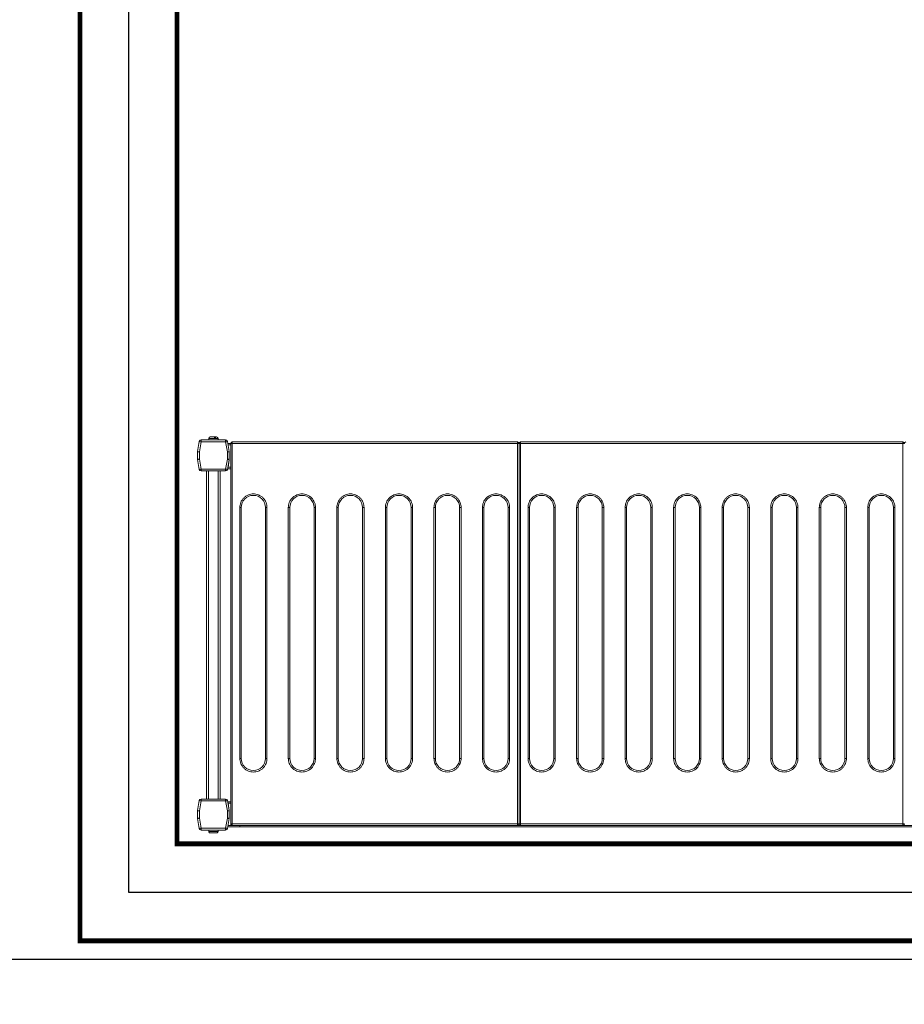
# Model space of a CAD drawing. Header units: centimetres. Extents: x 4120 to 19220, y -7417 to 180.
# Tile 92 of 223: x 11452 to 11543, y -4673 to -4572. Entities that reach past the tile are written whole.
import ezdxf

# ---------------------------------------------------------------- set-up
doc = ezdxf.new("R2010")
doc.units = ezdxf.units.CM
doc.layers.add('A_Wyposażenie', color=8, linetype='Continuous')
doc.layers.add('A_Ściany', color=2, linetype='Continuous')
doc.linetypes.add('BATTING', pattern='A,0.0001,-0.1,[134,ltypeshp.shx,S=0.1,R=0,X=-0.1,Y=0],-0.2,[134,ltypeshp.shx,S=0.1,R=180,X=0.1,Y=0],-0.1', length=0.4001)

# ---------------------------------------------------------------- blocks, each defined once
blk = doc.blocks.new('wyposażenie blok')
at = {"layer": 'A_Wyposażenie', "color": 8, "lineweight": 15}
for p, q in [((152.99, -665.14), (152.81, -666.17)), ((152.99, -665.15), (152.81, -666.18)), ((153.19, -665.18), (153.01, -666.2)), ((155.71, -664.97), (153.19, -664.97)), ((155.71, -664.98), (153.19, -664.98)), ((153.19, -664.98), (153.19, -665.18)), ((155.71, -665.18), (153.19, -665.18)), ((154.93, -664.82), (153.98, -664.82)), ((153.98, -664.82), (153.98, -664.97)), ((154.53, -664.67), (154.63, -664.67)), ((154.68, -664.79), (154.57, -664.79)), ((154.93, -664.97), (154.93, -664.82)), ((155.71, -665.18), (155.71, -664.98)), ((155.89, -666.2), (155.71, -665.18)), ((156.09, -666.17), (155.91, -665.14)), ((156.09, -666.18), (155.91, -665.15)), ((156.24, -665.35), (155.95, -665.35)), ((156.24, -665.34), (156.24, -704.54)), ((156.39, -665.34), (156.24, -665.34)), ((185.79, -665.19), (156.39, -665.19)), ((156.39, -665.23), (156.39, -665.19)), ((156.39, -665.34), (156.39, -665.23)), ((185.79, -665.34), (156.39, -665.34)), ((156.39, -665.34), (156.39, -704.54)), ((185.79, -665.19), (185.79, -665.23)), ((185.79, -665.23), (185.79, -665.34)), ((185.94, -665.34), (185.79, -665.34)), ((185.79, -704.54), (185.79, -665.34)), ((186.09, -665.34), (185.94, -665.34)), ((185.94, -665.34), (185.94, -704.54)), ((225.49, -665.19), (186.09, -665.19)), ((186.09, -665.23), (186.09, -665.19)), ((186.09, -665.34), (186.09, -665.23)), ((225.49, -665.34), (186.09, -665.34)), ((186.09, -665.34), (186.09, -704.54)), ((225.49, -665.19), (225.49, -665.23)), ((225.49, -665.23), (225.49, -665.34)), ((225.64, -665.34), (225.49, -665.34)), ((225.49, -704.54), (225.49, -665.34)), ((152.81, -666.17), (152.81, -666.97)), ((152.81, -666.18), (152.81, -666.96)), ((153.01, -666.2), (153.01, -666.96)), ((155.89, -666.96), (155.89, -666.2)), ((156.24, -665.5), (155.97, -665.5)), ((156.09, -666.18), (156.09, -666.17)), ((156.09, -666.96), (156.09, -666.18)), ((152.81, -666.96), (153.01, -666.96)), ((152.81, -666.97), (152.81, -666.98)), ((152.81, -667), (152.99, -668.02)), ((153.01, -666.96), (153.19, -667.98)), ((155.71, -667.98), (155.89, -666.96)), ((155.89, -666.96), (156.09, -666.96)), ((155.91, -668.02), (156.09, -667)), ((156.09, -667.05), (155.96, -667.8)), ((156.09, -666.97), (156.09, -666.96)), ((156.09, -666.97), (156.09, -666.97)), ((156.09, -666.97), (156.09, -667.05)), ((153.19, -667.98), (153.19, -668.18)), ((153.19, -667.98), (155.71, -667.98)), ((153.19, -668.18), (155.71, -668.18)), ((153.75, -668.18), (153.75, -701.97)), ((153.95, -668.18), (153.95, -701.97)), ((154.95, -668.18), (154.95, -701.97)), ((155.15, -668.18), (155.15, -701.97)), ((155.71, -668.18), (155.71, -667.98)), ((156.24, -667.95), (155.93, -667.95)), ((156.24, -667.8), (155.96, -667.8)), ((157.17, -671.94), (157.32, -671.94)), ((157.17, -697.79), (157.17, -671.94)), ((157.32, -697.79), (157.32, -671.94)), ((159.97, -671.94), (159.82, -671.94)), ((159.82, -671.94), (159.82, -697.79)), ((159.97, -671.94), (159.97, -697.79)), ((162.17, -671.94), (162.32, -671.94)), ((162.17, -697.79), (162.17, -671.94)), ((162.32, -697.79), (162.32, -671.94)), ((164.97, -671.94), (164.82, -671.94)), ((164.82, -671.94), (164.82, -697.79)), ((164.97, -671.94), (164.97, -697.79)), ((167.17, -671.94), (167.32, -671.94)), ((167.17, -697.79), (167.17, -671.94)), ((167.32, -697.79), (167.32, -671.94)), ((169.97, -671.94), (169.82, -671.94)), ((169.82, -671.94), (169.82, -697.79)), ((169.97, -671.94), (169.97, -697.79)), ((172.17, -671.94), (172.32, -671.94)), ((172.17, -697.79), (172.17, -671.94)), ((172.32, -697.79), (172.32, -671.94)), ((174.97, -671.94), (174.82, -671.94)), ((174.82, -671.94), (174.82, -697.79)), ((174.97, -671.94), (174.97, -697.79)), ((177.17, -671.94), (177.32, -671.94)), ((177.17, -697.79), (177.17, -671.94)), ((177.32, -697.79), (177.32, -671.94)), ((179.97, -671.94), (179.82, -671.94)), ((179.82, -671.94), (179.82, -697.79)), ((179.97, -671.94), (179.97, -697.79)), ((182.17, -671.94), (182.32, -671.94)), ((182.17, -697.79), (182.17, -671.94)), ((182.32, -697.79), (182.32, -671.94)), ((184.97, -671.94), (184.82, -671.94)), ((184.82, -671.94), (184.82, -697.79)), ((184.97, -671.94), (184.97, -697.79)), ((186.87, -671.94), (187.02, -671.94)), ((186.87, -697.79), (186.87, -671.94)), ((187.02, -697.79), (187.02, -671.94)), ((189.67, -671.94), (189.52, -671.94)), ((189.52, -671.94), (189.52, -697.79)), ((189.67, -671.94), (189.67, -697.79)), ((191.87, -671.94), (192.02, -671.94)), ((191.87, -697.79), (191.87, -671.94)), ((192.02, -697.79), (192.02, -671.94)), ((194.67, -671.94), (194.52, -671.94)), ((194.52, -671.94), (194.52, -697.79)), ((194.67, -671.94), (194.67, -697.79)), ((196.87, -671.94), (197.02, -671.94)), ((196.87, -697.79), (196.87, -671.94)), ((197.02, -697.79), (197.02, -671.94)), ((199.67, -671.94), (199.52, -671.94)), ((199.52, -671.94), (199.52, -697.79)), ((199.67, -671.94), (199.67, -697.79)), ((201.87, -671.94), (202.02, -671.94)), ((201.87, -697.79), (201.87, -671.94)), ((202.02, -697.79), (202.02, -671.94)), ((204.67, -671.94), (204.52, -671.94)), ((204.52, -671.94), (204.52, -697.79)), ((204.67, -671.94), (204.67, -697.79)), ((206.87, -671.94), (207.02, -671.94)), ((206.87, -697.79), (206.87, -671.94)), ((207.02, -697.79), (207.02, -671.94)), ((209.67, -671.94), (209.52, -671.94)), ((209.52, -671.94), (209.52, -697.79)), ((209.67, -671.94), (209.67, -697.79)), ((211.87, -671.94), (212.02, -671.94)), ((211.87, -697.79), (211.87, -671.94)), ((212.02, -697.79), (212.02, -671.94)), ((214.67, -671.94), (214.52, -671.94)), ((214.52, -671.94), (214.52, -697.79)), ((214.67, -671.94), (214.67, -697.79)), ((216.87, -671.94), (217.02, -671.94)), ((216.87, -697.79), (216.87, -671.94)), ((217.02, -697.79), (217.02, -671.94)), ((219.67, -671.94), (219.52, -671.94)), ((219.52, -671.94), (219.52, -697.79)), ((219.67, -671.94), (219.67, -697.79)), ((221.87, -671.94), (222.02, -671.94)), ((221.87, -697.79), (221.87, -671.94)), ((222.02, -697.79), (222.02, -671.94)), ((224.67, -671.94), (224.52, -671.94)), ((224.52, -671.94), (224.52, -697.79)), ((224.67, -671.94), (224.67, -697.79)), ((157.32, -697.79), (157.17, -697.79)), ((159.97, -697.79), (159.82, -697.79)), ((162.32, -697.79), (162.17, -697.79)), ((164.97, -697.79), (164.82, -697.79)), ((167.32, -697.79), (167.17, -697.79)), ((169.97, -697.79), (169.82, -697.79)), ((172.32, -697.79), (172.17, -697.79)), ((174.97, -697.79), (174.82, -697.79)), ((177.32, -697.79), (177.17, -697.79)), ((179.97, -697.79), (179.82, -697.79)), ((182.32, -697.79), (182.17, -697.79)), ((184.97, -697.79), (184.82, -697.79)), ((187.02, -697.79), (186.87, -697.79)), ((189.67, -697.79), (189.52, -697.79)), ((192.02, -697.79), (191.87, -697.79)), ((194.67, -697.79), (194.52, -697.79)), ((197.02, -697.79), (196.87, -697.79)), ((199.67, -697.79), (199.52, -697.79)), ((202.02, -697.79), (201.87, -697.79)), ((204.67, -697.79), (204.52, -697.79)), ((207.02, -697.79), (206.87, -697.79)), ((209.67, -697.79), (209.52, -697.79)), ((212.02, -697.79), (211.87, -697.79)), ((214.67, -697.79), (214.52, -697.79)), ((217.02, -697.79), (216.87, -697.79)), ((219.67, -697.79), (219.52, -697.79)), ((222.02, -697.79), (221.87, -697.79)), ((224.67, -697.79), (224.52, -697.79)), ((152.81, -703.17), (152.99, -702.14)), ((152.99, -702.14), (152.81, -703.17)), ((153.19, -702.17), (153.01, -703.19)), ((155.71, -701.97), (153.19, -701.97)), ((153.19, -701.97), (153.19, -702.17)), ((155.71, -702.17), (153.19, -702.17)), ((155.71, -702.17), (155.71, -701.97)), ((155.89, -703.19), (155.71, -702.17)), ((156.09, -703.17), (155.91, -702.14)), ((156.24, -702.25), (155.93, -702.25)), ((156.24, -702.4), (155.96, -702.4)), ((155.96, -702.4), (156.09, -703.15)), ((152.81, -703.97), (152.81, -703.17)), ((152.81, -703.17), (152.81, -703.96)), ((153.01, -703.19), (153.01, -703.96)), ((155.89, -703.96), (155.89, -703.19)), ((156.09, -703.15), (156.09, -703.17)), ((156.09, -703.96), (156.09, -703.17)), ((152.81, -703.96), (153.01, -703.96)), ((152.99, -705.01), (152.81, -703.97)), ((152.81, -703.99), (152.99, -705.01)), ((153.01, -703.96), (153.19, -704.97)), ((155.71, -704.97), (155.89, -703.96)), ((155.89, -703.96), (156.09, -703.96)), ((155.91, -705.01), (156.09, -703.99)), ((157.19, -704.85), (155.94, -704.85)), ((157.19, -704.7), (155.96, -704.7)), ((156.09, -703.96), (156.09, -703.97)), ((156.09, -703.97), (156.09, -703.99)), ((156.24, -704.54), (156.39, -704.54)), ((156.39, -704.54), (156.39, -704.69)), ((156.39, -704.54), (185.79, -704.54)), ((156.39, -704.69), (185.79, -704.69)), ((156.39, -704.69), (156.39, -704.69)), ((157.19, -704.69), (157.19, -704.7)), ((157.19, -704.7), (157.19, -704.85)), ((264.39, -704.7), (157.19, -704.7)), ((264.39, -704.85), (157.19, -704.85)), ((185.79, -704.69), (185.79, -704.54)), ((185.79, -704.54), (185.94, -704.54)), ((185.79, -704.69), (185.79, -704.69)), ((185.94, -704.54), (186.09, -704.54)), ((186.09, -704.54), (186.09, -704.69)), ((186.09, -704.54), (225.49, -704.54)), ((186.09, -704.69), (225.49, -704.69)), ((186.09, -704.69), (186.09, -704.69)), ((225.49, -704.69), (225.49, -704.54)), ((225.49, -704.54), (225.64, -704.54)), ((225.49, -704.69), (225.49, -704.69)), ((153.19, -704.97), (155.71, -704.97)), ((153.19, -704.97), (153.19, -705.17)), ((153.19, -705.17), (155.71, -705.17)), ((153.98, -705.17), (153.98, -705.32)), ((153.98, -705.32), (154.93, -705.32)), ((153.98, -705.35), (153.98, -705.35)), ((154.92, -705.35), (154.92, -705.35)), ((154.93, -705.32), (154.93, -705.17)), ((155.71, -705.17), (155.71, -704.97))]:
    blk.add_line(p, q, dxfattribs=at)
at = {"layer": 'A_Wyposażenie', "color": 8, "const_width": 0.5}
blk.add_lwpolyline([(230.13, -526.58), (230.13, -516.58), (280.7, -516.58), (280.7, -716.58), (140.7, -716.58), (140.7, -516.58), (160.7, -516.58), (160.7, -526.58), (150.7, -526.58), (150.7, -706.58), (270.7, -706.58), (270.7, -526.58)], close=True, dxfattribs=at)
at = {"layer": 'A_Wyposażenie', "color": 8, "linetype": 'BATTING', "ltscale": 12}
blk.add_lwpolyline([(160.7, -521.58), (145.7, -521.58), (145.7, -711.58), (275.7, -711.58), (275.7, -521.58), (230.13, -521.58)], dxfattribs=at)
at = {"layer": 'A_Wyposażenie', "color": 8, "lineweight": 15, "flags": 128}
for points in [[(153.19, -665.18), (153.15, -665.18), (153.11, -665.17), (153.08, -665.16), (153.05, -665.16), (153.02, -665.15), (153.01, -665.15), (153, -665.15), (152.99, -665.15)], [(155.91, -665.15), (155.91, -665.15), (155.89, -665.15), (155.88, -665.15), (155.85, -665.16), (155.82, -665.16), (155.79, -665.17), (155.75, -665.18), (155.71, -665.18)], [(152.81, -666.18), (152.81, -666.18), (152.82, -666.18), (152.84, -666.18), (152.86, -666.19), (152.88, -666.19), (152.91, -666.19), (152.94, -666.19), (152.97, -666.2), (153.01, -666.2)], [(155.89, -666.2), (155.93, -666.2), (155.97, -666.19), (156, -666.19), (156.03, -666.19), (156.06, -666.19), (156.08, -666.18), (156.09, -666.18), (156.09, -666.18)], [(153.01, -666.96), (152.97, -666.97), (152.93, -666.98), (152.9, -666.98), (152.87, -666.99), (152.85, -666.99), (152.83, -667), (152.82, -667), (152.81, -667)], [(156.09, -667), (156.09, -667), (156.07, -667), (156.06, -666.99), (156.03, -666.99), (156, -666.98), (155.97, -666.98), (155.93, -666.97), (155.89, -666.96)], [(152.99, -668.02), (153, -668.02), (153.01, -668.01), (153.02, -668.01), (153.05, -668.01), (153.08, -668), (153.11, -668), (153.15, -667.99), (153.19, -667.98)], [(155.71, -667.98), (155.75, -667.99), (155.79, -668), (155.82, -668), (155.85, -668.01), (155.88, -668.01), (155.89, -668.01), (155.91, -668.02), (155.91, -668.02)], [(155.96, -667.8), (155.95, -667.83), (155.95, -667.86), (155.95, -667.88), (155.94, -667.9), (155.94, -667.92), (155.94, -667.94), (155.93, -667.95), (155.93, -667.95)], [(153.19, -702.17), (153.15, -702.17), (153.11, -702.16), (153.08, -702.15), (153.05, -702.15), (153.02, -702.14), (153.01, -702.14), (153, -702.14), (152.99, -702.14)], [(155.91, -702.14), (155.91, -702.14), (155.89, -702.14), (155.88, -702.14), (155.85, -702.15), (155.82, -702.15), (155.79, -702.16), (155.75, -702.17), (155.71, -702.17)], [(155.93, -702.25), (155.93, -702.25), (155.94, -702.26), (155.94, -702.27), (155.94, -702.29), (155.95, -702.32), (155.95, -702.34), (155.95, -702.37), (155.96, -702.4)], [(152.81, -703.17), (152.81, -703.17), (152.82, -703.17), (152.84, -703.18), (152.87, -703.18), (152.9, -703.18), (152.93, -703.18), (152.97, -703.19), (153.01, -703.19)], [(155.89, -703.19), (155.93, -703.19), (155.96, -703.19), (155.99, -703.18), (156.02, -703.18), (156.05, -703.18), (156.07, -703.18), (156.08, -703.17), (156.09, -703.17), (156.09, -703.17)], [(153.01, -703.96), (152.97, -703.96), (152.93, -703.97), (152.9, -703.98), (152.87, -703.98), (152.85, -703.98), (152.83, -703.99), (152.82, -703.99), (152.81, -703.99)], [(156.09, -703.99), (156.09, -703.99), (156.07, -703.99), (156.06, -703.98), (156.03, -703.98), (156, -703.98), (155.97, -703.97), (155.93, -703.96), (155.89, -703.96)], [(152.99, -705.01), (153, -705.01), (153.01, -705.01), (153.02, -705), (153.05, -705), (153.08, -704.99), (153.11, -704.99), (153.15, -704.98), (153.19, -704.97)], [(155.71, -704.97), (155.75, -704.98), (155.79, -704.99), (155.82, -704.99), (155.85, -705), (155.88, -705), (155.89, -705.01), (155.91, -705.01), (155.91, -705.01)]]:
    blk.add_lwpolyline(points, dxfattribs=at)
at = {"layer": 'A_Wyposażenie', "color": 8, "lineweight": 15}
for centre, radius, start, end in [((153.19, -665.17), 0.2, 90, 170), ((153.19, -665.18), 0.2, 90, 170), ((154.13, -664.82), 0.15, 90, 180), ((154.78, -664.82), 0.15, 0, 90), ((155.71, -665.17), 0.2, 10, 90), ((155.71, -665.18), 0.2, 10, 90), ((156.39, -665.34), 0.15, 90, 180), ((185.79, -665.34), 0.15, 0, 90), ((186.09, -665.34), 0.15, 90, 180), ((225.49, -665.34), 0.15, 0, 90), ((225.79, -665.34), 0.15, 90, 180), ((153.01, -666.96), 0.2, 180, 190), ((155.89, -666.96), 0.2, 350, 0), ((153.19, -667.98), 0.2, 190, 270), ((155.71, -667.98), 0.2, 270, 350), ((158.57, -671.94), 1.25, 0, 180), ((163.57, -671.94), 1.25, 0, 180), ((168.57, -671.94), 1.25, 0, 180), ((173.57, -671.94), 1.25, 0, 180), ((178.57, -671.94), 1.25, 0, 180), ((183.57, -671.94), 1.25, 0, 180), ((188.27, -671.94), 1.25, 0, 180), ((193.27, -671.94), 1.25, 0, 180), ((198.27, -671.94), 1.25, 0, 180), ((203.27, -671.94), 1.25, 0, 180), ((208.27, -671.94), 1.25, 0, 180), ((213.27, -671.94), 1.25, 0, 180), ((218.27, -671.94), 1.25, 0, 180), ((223.27, -671.94), 1.25, 0, 180), ((158.57, -697.79), 1.25, 180, 0), ((163.57, -697.79), 1.25, 180, 0), ((168.57, -697.79), 1.25, 180, 0), ((173.57, -697.79), 1.25, 180, 0), ((178.57, -697.79), 1.25, 180, 0), ((183.57, -697.79), 1.25, 180, 0), ((188.27, -697.79), 1.25, 180, 0), ((193.27, -697.79), 1.25, 180, 0), ((198.27, -697.79), 1.25, 180, 0), ((203.27, -697.79), 1.25, 180, 0), ((208.27, -697.79), 1.25, 180, 0), ((213.27, -697.79), 1.25, 180, 0), ((218.27, -697.79), 1.25, 180, 0), ((223.27, -697.79), 1.25, 180, 0), ((153.19, -702.17), 0.2, 90, 170), ((153.19, -702.17), 0.2, 90, 170), ((155.71, -702.17), 0.2, 10, 90), ((153.01, -703.96), 0.2, 180, 190), ((155.89, -703.96), 0.2, 350, 0), ((153.19, -704.97), 0.2, 190, 270), ((153.19, -704.97), 0.2, 190, 270), ((154.13, -705.32), 0.15, 180, 191.537), ((154.78, -705.32), 0.15, 348.463, 0), ((155.71, -704.97), 0.2, 270, 350)]:
    blk.add_arc(centre, radius, start, end, dxfattribs=at)
for points, knots in [([(154.52, -664.67), (154.48, -664.67), (154.41, -664.67), (154.3, -664.67), (154.2, -664.67), (154.15, -664.67), (154.12, -664.67), (154.13, -664.67), (154.13, -664.67)], [0, 0, 0, 0, 0.188945, 0.389816, 0.590684, 0.779625, 0.968579, 1, 1, 1, 1]), ([(154.57, -664.79), (154.57, -664.78), (154.57, -664.75), (154.56, -664.71), (154.54, -664.68), (154.52, -664.68), (154.52, -664.67)], [0, 0, 0, 0, 0.243636, 0.487267, 0.73198, 1, 1, 1, 1]), ([(154.63, -664.67), (154.63, -664.68), (154.65, -664.68), (154.67, -664.7), (154.68, -664.74), (154.68, -664.78), (154.68, -664.79)], [0, 0, 0, 0, 0.250222, 0.500532, 0.748158, 1, 1, 1, 1]), ([(154.73, -664.67), (154.72, -664.67), (154.7, -664.67), (154.66, -664.67), (154.63, -664.67)], [0, 0, 0, 0, 0.31192, 1, 1, 1, 1]), ([(157.17, -671.94), (157.18, -671.85), (157.19, -671.68), (157.26, -671.42), (157.39, -671.17), (157.58, -670.94), (157.8, -670.76), (158.05, -670.63), (158.31, -670.55), (158.57, -670.53), (158.83, -670.55), (159.09, -670.63), (159.35, -670.76), (159.57, -670.94), (159.75, -671.17), (159.88, -671.42), (159.96, -671.68), (159.97, -671.85), (159.97, -671.94)], [0, 0, 0, 0, 0.058258, 0.120006, 0.18432, 0.25, 0.31568, 0.379994, 0.441742, 0.5, 0.558258, 0.620006, 0.68432, 0.75, 0.81568, 0.879994, 0.941742, 1, 1, 1, 1]), ([(162.17, -671.94), (162.18, -671.85), (162.19, -671.68), (162.26, -671.42), (162.39, -671.17), (162.58, -670.94), (162.8, -670.76), (163.05, -670.63), (163.31, -670.55), (163.57, -670.53), (163.83, -670.55), (164.09, -670.63), (164.35, -670.76), (164.57, -670.94), (164.75, -671.17), (164.88, -671.42), (164.96, -671.68), (164.97, -671.85), (164.97, -671.94)], [0, 0, 0, 0, 0.058258, 0.120006, 0.18432, 0.25, 0.31568, 0.379994, 0.441742, 0.5, 0.558258, 0.620006, 0.68432, 0.75, 0.81568, 0.879994, 0.941742, 1, 1, 1, 1]), ([(167.17, -671.94), (167.18, -671.85), (167.19, -671.68), (167.26, -671.42), (167.39, -671.17), (167.58, -670.94), (167.8, -670.76), (168.05, -670.63), (168.31, -670.55), (168.57, -670.53), (168.83, -670.55), (169.09, -670.63), (169.35, -670.76), (169.57, -670.94), (169.75, -671.17), (169.88, -671.42), (169.96, -671.68), (169.97, -671.85), (169.97, -671.94)], [0, 0, 0, 0, 0.058258, 0.120006, 0.18432, 0.25, 0.31568, 0.379994, 0.441742, 0.5, 0.558258, 0.620006, 0.68432, 0.75, 0.81568, 0.879994, 0.941742, 1, 1, 1, 1]), ([(172.17, -671.94), (172.18, -671.85), (172.19, -671.68), (172.26, -671.42), (172.39, -671.17), (172.58, -670.94), (172.8, -670.76), (173.05, -670.63), (173.31, -670.55), (173.57, -670.53), (173.83, -670.55), (174.09, -670.63), (174.35, -670.76), (174.57, -670.94), (174.75, -671.17), (174.88, -671.42), (174.96, -671.68), (174.97, -671.85), (174.97, -671.94)], [0, 0, 0, 0, 0.058258, 0.120006, 0.18432, 0.25, 0.31568, 0.379994, 0.441742, 0.5, 0.558258, 0.620006, 0.68432, 0.75, 0.81568, 0.879994, 0.941742, 1, 1, 1, 1]), ([(177.17, -671.94), (177.18, -671.85), (177.19, -671.68), (177.26, -671.42), (177.39, -671.17), (177.58, -670.94), (177.8, -670.76), (178.05, -670.63), (178.31, -670.55), (178.57, -670.53), (178.83, -670.55), (179.09, -670.63), (179.35, -670.76), (179.57, -670.94), (179.75, -671.17), (179.88, -671.42), (179.96, -671.68), (179.97, -671.85), (179.97, -671.94)], [0, 0, 0, 0, 0.058258, 0.120006, 0.18432, 0.25, 0.31568, 0.379994, 0.441742, 0.5, 0.558258, 0.620006, 0.68432, 0.75, 0.81568, 0.879994, 0.941742, 1, 1, 1, 1]), ([(182.17, -671.94), (182.18, -671.85), (182.19, -671.68), (182.26, -671.42), (182.39, -671.17), (182.58, -670.94), (182.8, -670.76), (183.05, -670.63), (183.31, -670.55), (183.57, -670.53), (183.83, -670.55), (184.09, -670.63), (184.35, -670.76), (184.57, -670.94), (184.75, -671.17), (184.88, -671.42), (184.96, -671.68), (184.97, -671.85), (184.97, -671.94)], [0, 0, 0, 0, 0.058258, 0.120006, 0.18432, 0.25, 0.31568, 0.379994, 0.441742, 0.5, 0.558258, 0.620006, 0.68432, 0.75, 0.81568, 0.879994, 0.941742, 1, 1, 1, 1]), ([(186.87, -671.94), (186.88, -671.85), (186.89, -671.68), (186.96, -671.42), (187.09, -671.17), (187.28, -670.94), (187.5, -670.76), (187.75, -670.63), (188.01, -670.55), (188.27, -670.53), (188.53, -670.55), (188.79, -670.63), (189.05, -670.76), (189.27, -670.94), (189.45, -671.17), (189.58, -671.42), (189.66, -671.68), (189.67, -671.85), (189.67, -671.94)], [0, 0, 0, 0, 0.058258, 0.120006, 0.18432, 0.25, 0.31568, 0.379994, 0.441742, 0.5, 0.558258, 0.620006, 0.68432, 0.75, 0.81568, 0.879994, 0.941742, 1, 1, 1, 1]), ([(191.87, -671.94), (191.88, -671.85), (191.89, -671.68), (191.96, -671.42), (192.09, -671.17), (192.28, -670.94), (192.5, -670.76), (192.75, -670.63), (193.01, -670.55), (193.27, -670.53), (193.53, -670.55), (193.79, -670.63), (194.05, -670.76), (194.27, -670.94), (194.45, -671.17), (194.58, -671.42), (194.66, -671.68), (194.67, -671.85), (194.67, -671.94)], [0, 0, 0, 0, 0.058258, 0.120006, 0.18432, 0.25, 0.31568, 0.379994, 0.441742, 0.5, 0.558258, 0.620005, 0.68432, 0.75, 0.81568, 0.879994, 0.941742, 1, 1, 1, 1]), ([(196.87, -671.94), (196.88, -671.85), (196.89, -671.68), (196.96, -671.42), (197.09, -671.17), (197.28, -670.94), (197.5, -670.76), (197.75, -670.63), (198.01, -670.55), (198.27, -670.53), (198.53, -670.55), (198.79, -670.63), (199.05, -670.76), (199.27, -670.94), (199.45, -671.17), (199.58, -671.42), (199.66, -671.68), (199.67, -671.85), (199.67, -671.94)], [0, 0, 0, 0, 0.058258, 0.120006, 0.18432, 0.25, 0.31568, 0.379994, 0.441742, 0.5, 0.558258, 0.620006, 0.68432, 0.75, 0.81568, 0.879994, 0.941742, 1, 1, 1, 1]), ([(201.87, -671.94), (201.88, -671.85), (201.89, -671.68), (201.96, -671.42), (202.09, -671.17), (202.28, -670.94), (202.5, -670.76), (202.75, -670.63), (203.01, -670.55), (203.27, -670.53), (203.53, -670.55), (203.79, -670.63), (204.05, -670.76), (204.27, -670.94), (204.45, -671.17), (204.58, -671.42), (204.66, -671.68), (204.67, -671.85), (204.67, -671.94)], [0, 0, 0, 0, 0.058258, 0.120006, 0.18432, 0.25, 0.31568, 0.379995, 0.441742, 0.5, 0.558258, 0.620005, 0.68432, 0.75, 0.81568, 0.879994, 0.941742, 1, 1, 1, 1]), ([(206.87, -671.94), (206.88, -671.85), (206.89, -671.68), (206.96, -671.42), (207.09, -671.17), (207.28, -670.94), (207.5, -670.76), (207.75, -670.63), (208.01, -670.55), (208.27, -670.53), (208.53, -670.55), (208.79, -670.63), (209.05, -670.76), (209.27, -670.94), (209.45, -671.17), (209.58, -671.42), (209.66, -671.68), (209.67, -671.85), (209.67, -671.94)], [0, 0, 0, 0, 0.058258, 0.120006, 0.18432, 0.25, 0.31568, 0.379994, 0.441742, 0.5, 0.558258, 0.620006, 0.68432, 0.75, 0.81568, 0.879994, 0.941742, 1, 1, 1, 1]), ([(211.87, -671.94), (211.88, -671.85), (211.89, -671.68), (211.96, -671.42), (212.09, -671.17), (212.28, -670.94), (212.5, -670.76), (212.75, -670.63), (213.01, -670.55), (213.27, -670.53), (213.53, -670.55), (213.79, -670.63), (214.05, -670.76), (214.27, -670.94), (214.45, -671.17), (214.58, -671.42), (214.66, -671.68), (214.67, -671.85), (214.67, -671.94)], [0, 0, 0, 0, 0.058258, 0.120006, 0.18432, 0.25, 0.31568, 0.379995, 0.441742, 0.5, 0.558258, 0.620006, 0.68432, 0.75, 0.81568, 0.879994, 0.941742, 1, 1, 1, 1]), ([(216.87, -671.94), (216.88, -671.85), (216.89, -671.68), (216.96, -671.42), (217.09, -671.17), (217.28, -670.94), (217.5, -670.76), (217.75, -670.63), (218.01, -670.55), (218.27, -670.53), (218.53, -670.55), (218.79, -670.63), (219.05, -670.76), (219.27, -670.94), (219.45, -671.17), (219.58, -671.42), (219.66, -671.68), (219.67, -671.85), (219.67, -671.94)], [0, 0, 0, 0, 0.058258, 0.120006, 0.18432, 0.25, 0.31568, 0.379995, 0.441741, 0.5, 0.558258, 0.620006, 0.68432, 0.75, 0.81568, 0.879994, 0.941742, 1, 1, 1, 1]), ([(221.87, -671.94), (221.88, -671.85), (221.89, -671.68), (221.96, -671.42), (222.09, -671.17), (222.28, -670.94), (222.5, -670.76), (222.75, -670.63), (223.01, -670.55), (223.27, -670.53), (223.53, -670.55), (223.79, -670.63), (224.05, -670.76), (224.27, -670.94), (224.45, -671.17), (224.58, -671.42), (224.66, -671.68), (224.67, -671.85), (224.67, -671.94)], [0, 0, 0, 0, 0.058258, 0.120006, 0.184321, 0.25, 0.31568, 0.379994, 0.441742, 0.5, 0.558259, 0.620005, 0.68432, 0.75, 0.815679, 0.879994, 0.941742, 1, 1, 1, 1]), ([(159.97, -697.79), (159.97, -697.87), (159.96, -698.05), (159.88, -698.31), (159.75, -698.56), (159.57, -698.79), (159.35, -698.97), (159.09, -699.1), (158.83, -699.17), (158.57, -699.2), (158.31, -699.17), (158.05, -699.1), (157.8, -698.97), (157.58, -698.79), (157.39, -698.56), (157.26, -698.31), (157.19, -698.05), (157.18, -697.87), (157.17, -697.79)], [0, 0, 0, 0, 0.058258, 0.120006, 0.18432, 0.25, 0.31568, 0.379994, 0.441742, 0.5, 0.558258, 0.620006, 0.68432, 0.75, 0.81568, 0.879994, 0.941742, 1, 1, 1, 1]), ([(164.97, -697.79), (164.97, -697.87), (164.96, -698.05), (164.88, -698.31), (164.75, -698.56), (164.57, -698.79), (164.35, -698.97), (164.09, -699.1), (163.83, -699.17), (163.57, -699.2), (163.31, -699.17), (163.05, -699.1), (162.8, -698.97), (162.58, -698.79), (162.39, -698.56), (162.26, -698.31), (162.19, -698.05), (162.18, -697.87), (162.17, -697.79)], [0, 0, 0, 0, 0.058258, 0.120006, 0.18432, 0.25, 0.31568, 0.379994, 0.441742, 0.5, 0.558258, 0.620006, 0.68432, 0.75, 0.81568, 0.879994, 0.941742, 1, 1, 1, 1]), ([(169.97, -697.79), (169.97, -697.87), (169.96, -698.05), (169.88, -698.31), (169.75, -698.56), (169.57, -698.79), (169.35, -698.97), (169.09, -699.1), (168.83, -699.17), (168.57, -699.2), (168.31, -699.17), (168.05, -699.1), (167.8, -698.97), (167.58, -698.79), (167.39, -698.56), (167.26, -698.31), (167.19, -698.05), (167.18, -697.87), (167.17, -697.79)], [0, 0, 0, 0, 0.058258, 0.120006, 0.18432, 0.25, 0.31568, 0.379994, 0.441742, 0.5, 0.558258, 0.620006, 0.68432, 0.75, 0.81568, 0.879994, 0.941742, 1, 1, 1, 1]), ([(174.97, -697.79), (174.97, -697.87), (174.96, -698.05), (174.88, -698.31), (174.75, -698.56), (174.57, -698.79), (174.35, -698.97), (174.09, -699.1), (173.83, -699.17), (173.57, -699.2), (173.31, -699.17), (173.05, -699.1), (172.8, -698.97), (172.58, -698.79), (172.39, -698.56), (172.26, -698.31), (172.19, -698.05), (172.18, -697.87), (172.17, -697.79)], [0, 0, 0, 0, 0.058258, 0.120006, 0.18432, 0.25, 0.31568, 0.379994, 0.441742, 0.5, 0.558258, 0.620006, 0.684321, 0.75, 0.81568, 0.879994, 0.941742, 1, 1, 1, 1]), ([(179.97, -697.79), (179.97, -697.87), (179.96, -698.05), (179.88, -698.31), (179.75, -698.56), (179.57, -698.79), (179.35, -698.97), (179.09, -699.1), (178.83, -699.17), (178.57, -699.2), (178.31, -699.17), (178.05, -699.1), (177.8, -698.97), (177.58, -698.79), (177.39, -698.56), (177.26, -698.31), (177.19, -698.05), (177.18, -697.87), (177.17, -697.79)], [0, 0, 0, 0, 0.058258, 0.1200056, 0.1843204, 0.2500002, 0.3156797, 0.3799945, 0.4417421, 0.4999999, 0.558258, 0.6200056, 0.6843204, 0.7499999, 0.8156797, 0.8799945, 0.941742, 1, 1, 1, 1]), ([(184.97, -697.79), (184.97, -697.87), (184.96, -698.05), (184.88, -698.31), (184.75, -698.56), (184.57, -698.79), (184.35, -698.97), (184.09, -699.1), (183.83, -699.17), (183.57, -699.2), (183.31, -699.17), (183.05, -699.1), (182.8, -698.97), (182.58, -698.79), (182.39, -698.56), (182.26, -698.31), (182.19, -698.05), (182.18, -697.87), (182.17, -697.79)], [0, 0, 0, 0, 0.058258, 0.1200056, 0.1843204, 0.2499999, 0.3156794, 0.3799942, 0.4417421, 0.4999999, 0.5582581, 0.6200057, 0.6843205, 0.7499999, 0.8156797, 0.8799945, 0.941742, 1, 1, 1, 1]), ([(189.67, -697.79), (189.67, -697.87), (189.66, -698.05), (189.58, -698.31), (189.45, -698.56), (189.27, -698.79), (189.05, -698.97), (188.79, -699.1), (188.53, -699.17), (188.27, -699.2), (188.01, -699.17), (187.75, -699.1), (187.5, -698.97), (187.28, -698.79), (187.09, -698.56), (186.96, -698.31), (186.89, -698.05), (186.88, -697.87), (186.87, -697.79)], [0, 0, 0, 0, 0.058258, 0.120006, 0.18432, 0.25, 0.31568, 0.379994, 0.441742, 0.5, 0.558258, 0.620006, 0.68432, 0.75, 0.81568, 0.879994, 0.941742, 1, 1, 1, 1]), ([(194.67, -697.79), (194.67, -697.87), (194.66, -698.05), (194.58, -698.31), (194.45, -698.56), (194.27, -698.79), (194.05, -698.97), (193.79, -699.1), (193.53, -699.17), (193.27, -699.2), (193.01, -699.17), (192.75, -699.1), (192.5, -698.97), (192.28, -698.79), (192.09, -698.56), (191.96, -698.31), (191.89, -698.05), (191.88, -697.87), (191.87, -697.79)], [0, 0, 0, 0, 0.058258, 0.120005, 0.18432, 0.25, 0.315679, 0.379995, 0.441742, 0.5, 0.558258, 0.620006, 0.68432, 0.75, 0.81568, 0.879994, 0.941742, 1, 1, 1, 1]), ([(199.67, -697.79), (199.67, -697.87), (199.66, -698.05), (199.58, -698.31), (199.45, -698.56), (199.27, -698.79), (199.05, -698.97), (198.79, -699.1), (198.53, -699.17), (198.27, -699.2), (198.01, -699.17), (197.75, -699.1), (197.5, -698.97), (197.28, -698.79), (197.09, -698.56), (196.96, -698.31), (196.89, -698.05), (196.88, -697.87), (196.87, -697.79)], [0, 0, 0, 0, 0.058258, 0.120006, 0.18432, 0.25, 0.31568, 0.379994, 0.441742, 0.5, 0.558258, 0.620006, 0.68432, 0.75, 0.81568, 0.879994, 0.941742, 1, 1, 1, 1]), ([(204.67, -697.79), (204.67, -697.87), (204.66, -698.05), (204.58, -698.31), (204.45, -698.56), (204.27, -698.79), (204.05, -698.97), (203.79, -699.1), (203.53, -699.17), (203.27, -699.2), (203.01, -699.17), (202.75, -699.1), (202.5, -698.97), (202.28, -698.79), (202.09, -698.56), (201.96, -698.31), (201.89, -698.05), (201.88, -697.87), (201.87, -697.79)], [0, 0, 0, 0, 0.058258, 0.120006, 0.18432, 0.25, 0.315679, 0.379995, 0.441742, 0.5, 0.558258, 0.620005, 0.684321, 0.75, 0.81568, 0.879994, 0.941742, 1, 1, 1, 1]), ([(209.67, -697.79), (209.67, -697.87), (209.66, -698.05), (209.58, -698.31), (209.45, -698.56), (209.27, -698.79), (209.05, -698.97), (208.79, -699.1), (208.53, -699.17), (208.27, -699.2), (208.01, -699.17), (207.75, -699.1), (207.5, -698.97), (207.28, -698.79), (207.09, -698.56), (206.96, -698.31), (206.89, -698.05), (206.88, -697.87), (206.87, -697.79)], [0, 0, 0, 0, 0.058258, 0.120006, 0.18432, 0.25, 0.31568, 0.379994, 0.441742, 0.5, 0.558258, 0.620006, 0.68432, 0.75, 0.81568, 0.879994, 0.941742, 1, 1, 1, 1]), ([(214.67, -697.79), (214.67, -697.87), (214.66, -698.05), (214.58, -698.31), (214.45, -698.56), (214.27, -698.79), (214.05, -698.97), (213.79, -699.1), (213.53, -699.17), (213.27, -699.2), (213.01, -699.17), (212.75, -699.1), (212.5, -698.97), (212.28, -698.79), (212.09, -698.56), (211.96, -698.31), (211.89, -698.05), (211.88, -697.87), (211.87, -697.79)], [0, 0, 0, 0, 0.058258, 0.120005, 0.18432, 0.25, 0.31568, 0.379994, 0.441742, 0.5, 0.558258, 0.620005, 0.684321, 0.75, 0.81568, 0.879995, 0.941742, 1, 1, 1, 1]), ([(219.67, -697.79), (219.67, -697.87), (219.66, -698.05), (219.58, -698.31), (219.45, -698.56), (219.27, -698.79), (219.05, -698.97), (218.79, -699.1), (218.53, -699.17), (218.27, -699.2), (218.01, -699.17), (217.75, -699.1), (217.5, -698.97), (217.28, -698.79), (217.09, -698.56), (216.96, -698.31), (216.89, -698.05), (216.88, -697.87), (216.87, -697.79)], [0, 0, 0, 0, 0.058258, 0.120005, 0.18432, 0.25, 0.31568, 0.379994, 0.441742, 0.5, 0.558259, 0.620005, 0.68432, 0.75, 0.81568, 0.879994, 0.941742, 1, 1, 1, 1]), ([(224.67, -697.79), (224.67, -697.87), (224.66, -698.05), (224.58, -698.31), (224.45, -698.56), (224.27, -698.79), (224.05, -698.97), (223.79, -699.1), (223.53, -699.17), (223.27, -699.2), (223.01, -699.17), (222.75, -699.1), (222.5, -698.97), (222.28, -698.79), (222.09, -698.56), (221.96, -698.31), (221.89, -698.05), (221.88, -697.87), (221.87, -697.79)], [0, 0, 0, 0, 0.058258, 0.120005, 0.184321, 0.25, 0.31568, 0.379995, 0.441741, 0.5, 0.558258, 0.620006, 0.68432, 0.75, 0.815679, 0.879995, 0.941742, 1, 1, 1, 1]), ([(156.24, -704.54), (156.24, -704.56), (156.25, -704.59), (156.28, -704.63), (156.31, -704.66), (156.33, -704.67), (156.36, -704.68), (156.38, -704.68), (156.39, -704.69)], [0, 0, 0, 0, 0.238266, 0.485424, 0.612038, 0.739974, 0.869231, 1, 1, 1, 1]), ([(185.79, -704.69), (185.8, -704.68), (185.82, -704.68), (185.85, -704.67), (185.88, -704.66), (185.91, -704.63), (185.94, -704.59), (185.94, -704.56), (185.94, -704.54)], [0, 0, 0, 0, 0.130769, 0.260023, 0.387959, 0.514574, 0.761734, 1, 1, 1, 1]), ([(185.94, -704.54), (185.94, -704.56), (185.95, -704.59), (185.98, -704.63), (186.01, -704.66), (186.03, -704.67), (186.06, -704.68), (186.08, -704.68), (186.09, -704.69)], [0, 0, 0, 0, 0.238266, 0.485426, 0.612036, 0.739977, 0.869231, 1, 1, 1, 1]), ([(225.49, -704.69), (225.5, -704.68), (225.52, -704.68), (225.55, -704.67), (225.58, -704.66), (225.61, -704.63), (225.64, -704.59), (225.64, -704.56), (225.64, -704.54)], [0, 0, 0, 0, 0.130781, 0.260022, 0.387973, 0.514587, 0.761732, 1, 1, 1, 1]), ([(153.98, -705.35), (153.99, -705.37), (154, -705.4), (154.03, -705.44), (154.08, -705.47), (154.11, -705.47), (154.13, -705.47)], [0, 0, 0, 0, 0.243643, 0.487245, 0.731956, 1, 1, 1, 1]), ([(154.13, -705.47), (154.14, -705.47), (154.16, -705.47), (154.24, -705.47), (154.34, -705.47), (154.45, -705.47), (154.56, -705.47), (154.66, -705.47), (154.74, -705.47), (154.76, -705.47), (154.77, -705.47)], [0, 0, 0, 0, 0.121175, 0.250001, 0.378823, 0.5, 0.621177, 0.749999, 0.878825, 1, 1, 1, 1]), ([(154.77, -705.47), (154.79, -705.47), (154.82, -705.47), (154.87, -705.44), (154.9, -705.4), (154.91, -705.37), (154.92, -705.35)], [0, 0, 0, 0, 0.250219, 0.500551, 0.74815, 1, 1, 1, 1])]:
    blk.add_open_spline(points, degree=3, knots=knots, dxfattribs=at)

msp = doc.modelspace()

# ---------------------------------------------------------------- linework, layer by layer
at = {"layer": 'A_Ściany', "color": 7}
msp.add_lwpolyline([(11769.58, -4668.73), (11438.58, -4668.73), (11438.58, -4681.23)], dxfattribs=at)

# ---------------------------------------------------------------- next in the draw order: block references
at = {"layer": 'A_Wyposażenie'}
msp.add_blockref('wyposażenie blok', (11317.58, -3950.23), dxfattribs=at)

doc.saveas('drawing.dxf')
